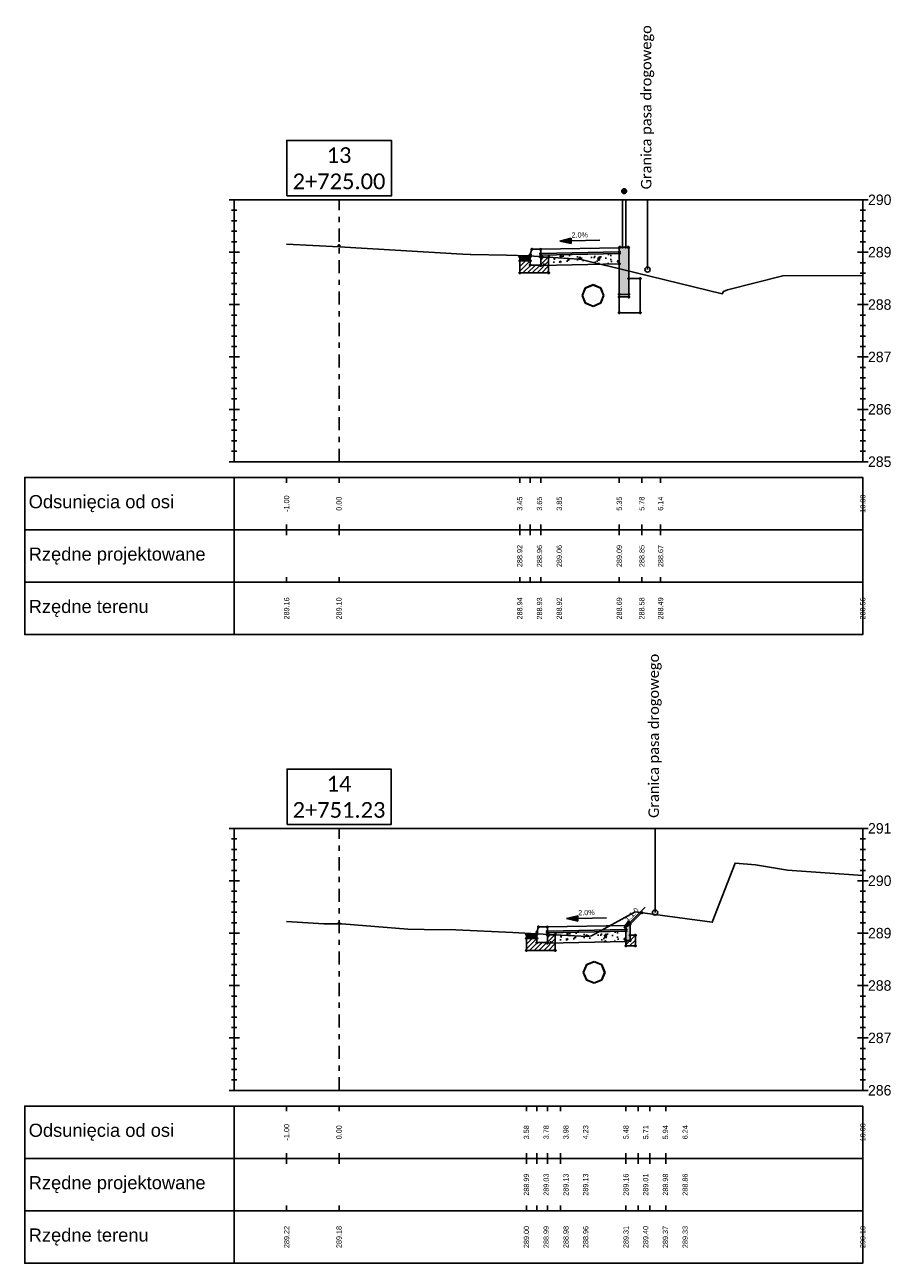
# Model space of a CAD drawing. Header units: metres. Extents: x -1 to 7475805, y 0 to 5497156.
# Tile 10 of 17: x 7475642 to 7475658, y 5497133 to 5497156. Entities that reach past the tile are written whole.
import ezdxf

# ---------------------------------------------------------------- set-up
doc = ezdxf.new("R2010")
doc.units = ezdxf.units.M
doc.linetypes.add('DASHDOT', pattern=[1, 0.5, -0.25, 0, -0.25])
doc.linetypes.add('HIDDEN', pattern=[0.375, 0.25, -0.125])
for name, color, linetype in [('C-DROGI-PRZEKROJE', 7, 'Continuous'), ('C-DROGI-PRZEKROJE-WIDOKI', 7, 'Continuous'), ('C-DROGI-PRZEKROJE-WIDOKI-ETYKIETY', 7, 'Continuous'), ('C-SIECI-PRZEKROJE', 150, 'Continuous'), ('D_Barieroporęcz', 10, 'OGRODZENIE1'), ('D_Linia charakterystyczna', 10, 'Continuous')]:
    doc.layers.add(name, color=color, linetype=linetype)
doc.layers.add('P-1_czarny gruby', color=7, linetype='Continuous', lineweight=30)
doc.styles.add('! rom po 1.8mm', font='calibri.ttf', dxfattribs={"height": 0.9})
doc.styles.add('KAMIL', font='calibri.ttf', dxfattribs={"height": 0.75})
doc.linetypes.add('OGRODZENIE1', pattern='A,6.35,-2.54,[133,ltypeshp.shx,S=2.54,R=0,X=-2.54,Y=0],-2.54,25.4', length=36.83)

# ---------------------------------------------------------------- blocks, each defined once
blk = doc.blocks.new('strzalka_poziom_2')
blk.add_hatch(color=256).paths.add_polyline_path([(1, 0.091), (1, -0.091), (1.391, 0)])
blk.add_line((1, 0.091), (1, -0.091))
for points in [[(0, 0), (1, 0)], [(1.391, 0), (1, 0.091)], [(1.391, 0), (1, -0.091)]]:
    blk.add_lwpolyline(points)

msp = doc.modelspace()

# ---------------------------------------------------------------- hatches: boundary and pattern name
at = {"layer": 'C-DROGI-PRZEKROJE', "linetype": 'Continuous', "lineweight": -3}
h = msp.add_hatch(dxfattribs=at)
h.set_pattern_fill('AR-CONC', scale=0.002, style=0)
h.set_pattern_definition([(50, (7475651.7679, 5497151.92708), (0.36437, -0.03188), [0.0381, -0.4191]), (355, (7475651.7679, 5497151.92708), (-0.07049, 0.38211), [0.03048, -0.33528]), (100.451, (7475651.79825, 5497151.92442), (0.29388, 0.350236), [0.03238, -0.35618]), (46.184, (7475651.7679, 5497152.02868), (0.54216, -0.08408), [0.05715, -0.62865]), (96.636, (7475651.81307, 5497152.02167), (0.4748, 0.49485), [0.04857, -0.53427]), (351.184, (7475651.7679, 5497152.0287), (0.4748, 0.49485), [0.04572, -0.50292]), (21, (7475651.8187, 5497152.00328), (0.30323, -0.20453), [0.0381, -0.4191]), (326, (7475651.8187, 5497152.00328), (0.1236, 0.36838), [0.03048, -0.33528]), (71.451, (7475651.84396, 5497151.98623), (0.42683, 0.163846), [0.03238, -0.35618]), (37.5, (7475651.76789, 5497151.92708), (0.006177, 0.16911), [0, -0.331216, 0, -0.34036, 0, -0.33655]), (7.5, (7475651.76789, 5497151.92708), (0.13364, 0.200361), [0, -0.194056, 0, -0.323596, 0, -0.12827]), (327.5, (7475651.6546, 5497151.92708), (0.271181, -0.011457), [0, -0.127, 0, -0.39624, 0, -0.52578]), (317.5, (7475651.6038, 5497151.92708), (0.29626, 0.050853), [0, -0.1651, 0, -0.263144, 0, -0.37338])])
h.paths.add_polyline_path([(7475651.768, 5497151.927), (7475653.268, 5497151.957), (7475653.268, 5497151.757), (7475651.768, 5497151.727)])
for color, points in [(41, [(7475653.268, 5497152.067), (7475653.278, 5497152.077), (7475653.438, 5497152.077), (7475653.448, 5497152.067), (7475653.448, 5497151.177), (7475653.268, 5497151.177)]), (7, [(7475651.368, 5497151.897), (7475651.568, 5497151.897), (7475651.568, 5497151.817), (7475651.368, 5497151.817)]), (7, [(7475651.495, 5497138.961), (7475651.695, 5497138.961), (7475651.695, 5497138.881), (7475651.495, 5497138.881)]), (41, [(7475653.395, 5497139.131), (7475653.405, 5497139.141), (7475653.465, 5497139.141), (7475653.475, 5497139.131), (7475653.475, 5497138.841), (7475653.395, 5497138.841)])]:
    msp.add_hatch(color=color, dxfattribs=at).paths.add_polyline_path(points)
h = msp.add_hatch(dxfattribs=at)
h.set_pattern_fill('ANSI31', scale=0.02, style=0)
h.set_pattern_definition([(45, (7475651.56789, 5497151.81708), (-0.044901, 0.044901), [])])
h.paths.add_polyline_path([(7475651.568, 5497151.817), (7475651.368, 5497151.817), (7475651.368, 5497151.587), (7475651.918, 5497151.587), (7475651.918, 5497151.887), (7475651.768, 5497151.887), (7475651.768, 5497151.737), (7475651.568, 5497151.737)])
h = msp.add_hatch(dxfattribs=at)
h.set_pattern_fill('ANSI31', scale=0.02, style=0)
h.set_pattern_definition([(45, (7475651.69524, 5497138.881194), (-0.044901, 0.044901), [])])
h.paths.add_polyline_path([(7475651.695, 5497138.881), (7475651.495, 5497138.881), (7475651.495, 5497138.651), (7475652.045, 5497138.651), (7475652.045, 5497138.951), (7475651.895, 5497138.951), (7475651.895, 5497138.801), (7475651.695, 5497138.801)])
h = msp.add_hatch(dxfattribs=at)
h.set_pattern_fill('AR-CONC', scale=0.002, style=0)
h.set_pattern_definition([(50, (7475651.89524, 5497138.9912), (0.36437, -0.03188), [0.0381, -0.4191]), (355, (7475651.89524, 5497138.9912), (-0.07049, 0.38211), [0.03048, -0.33528]), (100.451, (7475651.9256, 5497138.98854), (0.29388, 0.350236), [0.03238, -0.35618]), (46.184, (7475651.89524, 5497139.0928), (0.54216, -0.08408), [0.05715, -0.62865]), (96.636, (7475651.9404, 5497139.0858), (0.4748, 0.49485), [0.04857, -0.53427]), (351.184, (7475651.89524, 5497139.0928), (0.4748, 0.49485), [0.04572, -0.50292]), (21, (7475651.94604, 5497139.0674), (0.30323, -0.20453), [0.0381, -0.4191]), (326, (7475651.94604, 5497139.0674), (0.1236, 0.36838), [0.03048, -0.33528]), (71.451, (7475651.9713, 5497139.05035), (0.42683, 0.163846), [0.03238, -0.35618]), (37.5, (7475651.89524, 5497138.9912), (0.006177, 0.16911), [0, -0.331216, 0, -0.34036, 0, -0.33655]), (7.5, (7475651.89524, 5497138.9912), (0.13364, 0.200361), [0, -0.194056, 0, -0.323596, 0, -0.12827]), (327.5, (7475651.78196, 5497138.9912), (0.271181, -0.011457), [0, -0.127, 0, -0.39624, 0, -0.52578]), (317.5, (7475651.73116, 5497138.9912), (0.29626, 0.050853), [0, -0.1651, 0, -0.263144, 0, -0.37338])])
h.paths.add_polyline_path([(7475651.895, 5497138.991), (7475653.395, 5497139.021), (7475653.395, 5497138.821), (7475651.895, 5497138.791)])
h = msp.add_hatch(dxfattribs=at)
h.set_pattern_fill('ANSI31', scale=0.02, style=0)
h.set_pattern_definition([(45, (7475653.47524, 5497138.841194), (-0.0449, 0.0449), [])])
h.paths.add_polyline_path([(7475653.475, 5497138.841), (7475653.395, 5497138.841), (7475653.395, 5497138.741), (7475653.575, 5497138.741), (7475653.575, 5497138.941), (7475653.475, 5497138.941)])

# ---------------------------------------------------------------- linework, layer by layer
at = {"layer": 'C-DROGI-PRZEKROJE', "color": 7, "linetype": 'Continuous', "lineweight": -3}
for p, q in [((7475653.33, 5497152.981), (7475653.33, 5497152.077)), ((7475653.33, 5497152.077), (7475653.33, 5497152.981)), ((7475653.39, 5497152.077), (7475653.39, 5497152.981)), ((7475651.568, 5497151.937), (7475651.598, 5497152.037)), ((7475651.568, 5497151.897), (7475651.568, 5497151.937)), ((7475651.598, 5497152.037), (7475651.768, 5497152.037)), ((7475651.768, 5497152.037), (7475653.268, 5497152.067)), ((7475651.768, 5497151.727), (7475651.768, 5497152.037)), ((7475651.768, 5497151.957), (7475651.768, 5497152.037)), ((7475653.268, 5497151.987), (7475651.768, 5497151.957)), ((7475651.768, 5497151.957), (7475653.268, 5497151.987)), ((7475651.768, 5497151.927), (7475653.268, 5497151.957)), ((7475653.268, 5497152.067), (7475653.278, 5497152.077)), ((7475653.268, 5497150.827), (7475653.268, 5497152.067)), ((7475653.278, 5497152.077), (7475653.438, 5497152.077)), ((7475653.33, 5497152.077), (7475653.39, 5497152.077)), ((7475653.438, 5497152.077), (7475653.448, 5497152.067)), ((7475653.448, 5497151.127), (7475653.448, 5497152.067)), ((7475651.368, 5497151.897), (7475651.568, 5497151.897)), ((7475651.368, 5497151.587), (7475651.368, 5497151.897)), ((7475651.368, 5497151.817), (7475651.568, 5497151.817)), ((7475651.368, 5497151.817), (7475651.368, 5497151.587)), ((7475651.568, 5497151.737), (7475651.568, 5497151.897)), ((7475651.568, 5497151.737), (7475651.568, 5497151.817)), ((7475651.568, 5497151.737), (7475651.768, 5497151.737)), ((7475651.768, 5497151.727), (7475651.768, 5497151.927)), ((7475651.918, 5497151.887), (7475651.768, 5497151.887)), ((7475651.768, 5497151.887), (7475651.918, 5497151.887)), ((7475653.268, 5497151.757), (7475651.768, 5497151.727)), ((7475651.768, 5497151.727), (7475653.268, 5497151.757)), ((7475651.918, 5497151.587), (7475651.918, 5497151.887)), ((7475651.918, 5497151.887), (7475651.918, 5497151.587)), ((7475651.368, 5497151.587), (7475651.918, 5497151.587)), ((7475651.918, 5497151.587), (7475651.368, 5497151.587)), ((7475653.448, 5497151.477), (7475653.668, 5497151.477)), ((7475653.668, 5497150.827), (7475653.668, 5497151.477)), ((7475653.448, 5497151.177), (7475653.268, 5497151.177)), ((7475653.268, 5497151.127), (7475653.448, 5497151.127)), ((7475653.268, 5497151.127), (7475653.448, 5497151.127)), ((7475653.268, 5497150.827), (7475653.668, 5497150.827)), ((7475653.465, 5497139.141), (7475653.699, 5497139.375)), ((7475651.495, 5497138.961), (7475651.695, 5497138.961)), ((7475651.495, 5497138.651), (7475651.495, 5497138.961)), ((7475651.695, 5497139.001), (7475651.725, 5497139.101)), ((7475651.695, 5497138.961), (7475651.695, 5497139.001)), ((7475651.695, 5497138.801), (7475651.695, 5497138.961)), ((7475651.725, 5497139.101), (7475651.895, 5497139.101)), ((7475651.895, 5497139.101), (7475653.395, 5497139.131)), ((7475651.895, 5497138.791), (7475651.895, 5497139.101)), ((7475651.895, 5497139.021), (7475651.895, 5497139.101)), ((7475653.395, 5497139.051), (7475651.895, 5497139.021)), ((7475651.895, 5497139.021), (7475653.395, 5497139.051)), ((7475651.895, 5497138.991), (7475653.395, 5497139.021)), ((7475651.895, 5497138.791), (7475651.895, 5497138.991)), ((7475652.045, 5497138.951), (7475651.895, 5497138.951)), ((7475651.895, 5497138.951), (7475652.045, 5497138.951)), ((7475652.045, 5497138.651), (7475652.045, 5497138.951)), ((7475652.045, 5497138.951), (7475652.045, 5497138.651)), ((7475653.395, 5497139.131), (7475653.405, 5497139.141)), ((7475653.395, 5497138.741), (7475653.395, 5497139.131)), ((7475653.405, 5497139.141), (7475653.465, 5497139.141)), ((7475653.465, 5497139.141), (7475653.475, 5497139.131)), ((7475653.475, 5497138.841), (7475653.475, 5497139.131)), ((7475653.475, 5497138.941), (7475653.575, 5497138.941)), ((7475653.575, 5497138.741), (7475653.575, 5497138.941)), ((7475651.495, 5497138.881), (7475651.695, 5497138.881)), ((7475651.495, 5497138.881), (7475651.495, 5497138.651)), ((7475651.695, 5497138.801), (7475651.695, 5497138.881)), ((7475651.695, 5497138.801), (7475651.895, 5497138.801)), ((7475653.395, 5497138.821), (7475651.895, 5497138.791)), ((7475651.895, 5497138.791), (7475653.395, 5497138.821)), ((7475653.395, 5497138.841), (7475653.475, 5497138.841)), ((7475653.395, 5497138.741), (7475653.575, 5497138.741)), ((7475651.495, 5497138.651), (7475652.045, 5497138.651)), ((7475652.045, 5497138.651), (7475651.495, 5497138.651))]:
    msp.add_line(p, q, dxfattribs=at)
at = {"layer": 'C-DROGI-PRZEKROJE', "color": 41, "linetype": 'Continuous', "lineweight": -3}
for p, q in [((7475653.268, 5497152.067), (7475653.278, 5497152.077)), ((7475653.268, 5497151.177), (7475653.268, 5497152.067)), ((7475653.278, 5497152.077), (7475653.438, 5497152.077)), ((7475653.438, 5497152.077), (7475653.448, 5497152.067)), ((7475653.448, 5497152.067), (7475653.448, 5497151.177)), ((7475653.448, 5497151.177), (7475653.268, 5497151.177)), ((7475653.395, 5497139.131), (7475653.405, 5497139.141)), ((7475653.395, 5497138.841), (7475653.395, 5497139.131)), ((7475653.405, 5497139.141), (7475653.465, 5497139.141)), ((7475653.465, 5497139.141), (7475653.475, 5497139.131)), ((7475653.475, 5497139.131), (7475653.475, 5497138.841)), ((7475653.475, 5497138.841), (7475653.395, 5497138.841))]:
    msp.add_line(p, q, dxfattribs=at)
at = {"layer": 'C-DROGI-PRZEKROJE', "color": 92, "linetype": 'Continuous', "lineweight": -3}
for points in [[(7475646.917, 5497152.137), (7475647.917, 5497152.081), (7475650.275, 5497151.947), (7475650.418, 5497151.937), (7475650.434, 5497151.938), (7475651.112, 5497151.927), (7475651.54, 5497151.91), (7475652.103, 5497151.877), (7475652.497, 5497151.85), (7475652.498, 5497151.85), (7475652.514, 5497151.847), (7475652.516, 5497151.847), (7475653.007, 5497151.725), (7475653.043, 5497151.721), (7475655.235, 5497151.19), (7475655.256, 5497151.231), (7475655.334, 5497151.262), (7475656.388, 5497151.531), (7475657.917, 5497151.539)], [(7475646.917, 5497139.204), (7475647.625, 5497139.163), (7475647.917, 5497139.158), (7475647.971, 5497139.157), (7475649.231, 5497139.056), (7475649.541, 5497139.052), (7475650.144, 5497139.048), (7475651.236, 5497138.996), (7475652.158, 5497138.945), (7475652.67, 5497138.919), (7475652.74, 5497138.932), (7475653.573, 5497139.392), (7475655.042, 5497139.19), (7475655.477, 5497140.32), (7475655.87, 5497140.285), (7475656.482, 5497140.183), (7475657.917, 5497140.081)]]:
    msp.add_lwpolyline(points, dxfattribs=at)
at = {"layer": 'C-DROGI-PRZEKROJE', "color": 9, "linetype": 'HIDDEN', "lineweight": -3}
for centre in [(7475653.33, 5497153.147), (7475653.332, 5497153.159), (7475653.332, 5497153.136), (7475653.339, 5497153.168), (7475653.339, 5497153.126), (7475653.348, 5497153.175), (7475653.348, 5497153.119), (7475653.36, 5497153.177), (7475653.36, 5497153.117), (7475653.371, 5497153.175), (7475653.371, 5497153.119), (7475653.381, 5497153.168), (7475653.381, 5497153.126), (7475653.388, 5497153.159), (7475653.388, 5497153.136), (7475653.39, 5497153.147), (7475647.917, 5497152.107), (7475651.568, 5497151.937), (7475651.598, 5497152.037), (7475651.768, 5497151.957), (7475651.768, 5497151.927), (7475653.268, 5497151.987), (7475653.268, 5497151.957), (7475653.278, 5497152.077), (7475653.33, 5497152.077), (7475653.39, 5497152.077), (7475653.438, 5497152.077), (7475651.368, 5497151.817), (7475651.568, 5497151.817), (7475651.568, 5497151.737), (7475651.768, 5497151.887), (7475651.768, 5497151.737), (7475651.768, 5497151.727), (7475651.918, 5497151.887), (7475653.268, 5497151.757), (7475651.368, 5497151.587), (7475651.918, 5497151.587), (7475653.448, 5497151.477), (7475653.668, 5497151.477), (7475653.268, 5497151.177), (7475653.268, 5497151.127), (7475653.448, 5497151.177), (7475653.448, 5497151.127), (7475653.268, 5497150.827), (7475653.668, 5497150.827), (7475647.917, 5497139.173), (7475651.695, 5497139.001), (7475651.725, 5497139.101), (7475651.895, 5497139.021), (7475651.895, 5497138.991), (7475651.895, 5497138.951), (7475652.045, 5497138.951), (7475653.395, 5497139.051), (7475653.395, 5497139.021), (7475653.405, 5497139.141), (7475653.465, 5497139.141), (7475653.475, 5497138.941), (7475653.575, 5497138.941), (7475651.495, 5497138.881), (7475651.695, 5497138.881), (7475651.695, 5497138.801), (7475651.895, 5497138.801), (7475651.895, 5497138.791), (7475653.395, 5497138.841), (7475653.395, 5497138.821), (7475653.395, 5497138.741), (7475653.475, 5497138.841), (7475653.575, 5497138.741), (7475651.495, 5497138.651), (7475652.045, 5497138.651)]:
    msp.add_circle(centre, 0.015, dxfattribs=at)
at = {"layer": 'C-DROGI-PRZEKROJE', "color": 9, "linetype": 'Continuous', "lineweight": -3}
for centre in [(7475653.36, 5497153.177), (7475651.768, 5497152.037), (7475653.268, 5497152.067), (7475653.448, 5497152.067), (7475651.368, 5497151.897), (7475651.568, 5497151.897), (7475653.699, 5497139.375), (7475651.495, 5497138.961), (7475651.695, 5497138.961), (7475651.895, 5497139.101), (7475653.395, 5497139.131)]:
    msp.add_circle(centre, 0.015, dxfattribs=at)
at = {"layer": 'C-DROGI-PRZEKROJE-WIDOKI', "color": 7, "linetype": 'Continuous', "lineweight": -3}
for p, q in [((7475645.817, 5497152.981), (7475658.017, 5497152.981)), ((7475645.917, 5497147.981), (7475645.917, 5497152.981)), ((7475657.917, 5497147.981), (7475657.917, 5497152.981)), ((7475645.867, 5497152.781), (7475645.967, 5497152.781)), ((7475657.867, 5497152.781), (7475657.967, 5497152.781)), ((7475645.867, 5497152.581), (7475645.967, 5497152.581)), ((7475657.867, 5497152.581), (7475657.967, 5497152.581)), ((7475645.867, 5497152.381), (7475645.967, 5497152.381)), ((7475645.867, 5497152.181), (7475645.967, 5497152.181)), ((7475657.867, 5497152.381), (7475657.967, 5497152.381)), ((7475657.867, 5497152.181), (7475657.967, 5497152.181)), ((7475645.817, 5497151.981), (7475646.017, 5497151.981)), ((7475657.817, 5497151.981), (7475658.017, 5497151.981)), ((7475645.867, 5497151.781), (7475645.967, 5497151.781)), ((7475657.867, 5497151.781), (7475657.967, 5497151.781)), ((7475645.867, 5497151.581), (7475645.967, 5497151.581)), ((7475657.867, 5497151.581), (7475657.967, 5497151.581)), ((7475645.867, 5497151.381), (7475645.967, 5497151.381)), ((7475657.867, 5497151.381), (7475657.967, 5497151.381)), ((7475645.867, 5497151.181), (7475645.967, 5497151.181)), ((7475657.867, 5497151.181), (7475657.967, 5497151.181)), ((7475645.817, 5497150.981), (7475646.017, 5497150.981)), ((7475645.867, 5497150.781), (7475645.967, 5497150.781)), ((7475657.817, 5497150.981), (7475658.017, 5497150.981)), ((7475657.867, 5497150.781), (7475657.967, 5497150.781)), ((7475645.867, 5497150.581), (7475645.967, 5497150.581)), ((7475657.867, 5497150.581), (7475657.967, 5497150.581)), ((7475645.867, 5497150.381), (7475645.967, 5497150.381)), ((7475657.867, 5497150.381), (7475657.967, 5497150.381)), ((7475645.867, 5497150.181), (7475645.967, 5497150.181)), ((7475657.867, 5497150.181), (7475657.967, 5497150.181)), ((7475645.817, 5497149.981), (7475646.017, 5497149.981)), ((7475657.817, 5497149.981), (7475658.017, 5497149.981)), ((7475645.867, 5497149.781), (7475645.967, 5497149.781)), ((7475645.867, 5497149.581), (7475645.967, 5497149.581)), ((7475657.867, 5497149.781), (7475657.967, 5497149.781)), ((7475657.867, 5497149.581), (7475657.967, 5497149.581)), ((7475645.867, 5497149.381), (7475645.967, 5497149.381)), ((7475657.867, 5497149.381), (7475657.967, 5497149.381)), ((7475645.867, 5497149.181), (7475645.967, 5497149.181)), ((7475657.867, 5497149.181), (7475657.967, 5497149.181)), ((7475645.817, 5497148.981), (7475646.017, 5497148.981)), ((7475657.817, 5497148.981), (7475658.017, 5497148.981)), ((7475645.867, 5497148.781), (7475645.967, 5497148.781)), ((7475657.867, 5497148.781), (7475657.967, 5497148.781)), ((7475645.867, 5497148.581), (7475645.967, 5497148.581)), ((7475657.867, 5497148.581), (7475657.967, 5497148.581)), ((7475645.867, 5497148.381), (7475645.967, 5497148.381)), ((7475645.867, 5497148.181), (7475645.967, 5497148.181)), ((7475657.867, 5497148.381), (7475657.967, 5497148.381)), ((7475657.867, 5497148.181), (7475657.967, 5497148.181)), ((7475645.817, 5497147.981), (7475658.017, 5497147.981)), ((7475645.817, 5497140.981), (7475658.017, 5497140.981)), ((7475645.917, 5497135.981), (7475645.917, 5497140.981)), ((7475657.917, 5497135.981), (7475657.917, 5497140.981)), ((7475645.867, 5497140.781), (7475645.967, 5497140.781)), ((7475657.867, 5497140.781), (7475657.967, 5497140.781)), ((7475645.867, 5497140.581), (7475645.967, 5497140.581)), ((7475645.867, 5497140.381), (7475645.967, 5497140.381)), ((7475657.867, 5497140.581), (7475657.967, 5497140.581)), ((7475657.867, 5497140.381), (7475657.967, 5497140.381)), ((7475645.867, 5497140.181), (7475645.967, 5497140.181)), ((7475657.867, 5497140.181), (7475657.967, 5497140.181)), ((7475645.817, 5497139.981), (7475646.017, 5497139.981)), ((7475657.817, 5497139.981), (7475658.017, 5497139.981)), ((7475645.867, 5497139.781), (7475645.967, 5497139.781)), ((7475657.867, 5497139.781), (7475657.967, 5497139.781)), ((7475645.867, 5497139.581), (7475645.967, 5497139.581)), ((7475657.867, 5497139.581), (7475657.967, 5497139.581)), ((7475645.867, 5497139.381), (7475645.967, 5497139.381)), ((7475645.867, 5497139.181), (7475645.967, 5497139.181)), ((7475657.867, 5497139.381), (7475657.967, 5497139.381)), ((7475657.867, 5497139.181), (7475657.967, 5497139.181)), ((7475645.817, 5497138.981), (7475646.017, 5497138.981)), ((7475657.817, 5497138.981), (7475658.017, 5497138.981)), ((7475645.867, 5497138.781), (7475645.967, 5497138.781)), ((7475657.867, 5497138.781), (7475657.967, 5497138.781)), ((7475645.867, 5497138.581), (7475645.967, 5497138.581)), ((7475657.867, 5497138.581), (7475657.967, 5497138.581)), ((7475645.867, 5497138.381), (7475645.967, 5497138.381)), ((7475657.867, 5497138.381), (7475657.967, 5497138.381)), ((7475645.867, 5497138.181), (7475645.967, 5497138.181)), ((7475657.867, 5497138.181), (7475657.967, 5497138.181)), ((7475645.817, 5497137.981), (7475646.017, 5497137.981)), ((7475645.867, 5497137.781), (7475645.967, 5497137.781)), ((7475657.817, 5497137.981), (7475658.017, 5497137.981)), ((7475657.867, 5497137.781), (7475657.967, 5497137.781)), ((7475645.867, 5497137.581), (7475645.967, 5497137.581)), ((7475657.867, 5497137.581), (7475657.967, 5497137.581)), ((7475645.867, 5497137.381), (7475645.967, 5497137.381)), ((7475657.867, 5497137.381), (7475657.967, 5497137.381)), ((7475645.867, 5497137.181), (7475645.967, 5497137.181)), ((7475657.867, 5497137.181), (7475657.967, 5497137.181)), ((7475645.817, 5497136.981), (7475646.017, 5497136.981)), ((7475657.817, 5497136.981), (7475658.017, 5497136.981)), ((7475645.867, 5497136.781), (7475645.967, 5497136.781)), ((7475645.867, 5497136.581), (7475645.967, 5497136.581)), ((7475657.867, 5497136.781), (7475657.967, 5497136.781)), ((7475657.867, 5497136.581), (7475657.967, 5497136.581)), ((7475645.867, 5497136.381), (7475645.967, 5497136.381)), ((7475657.867, 5497136.381), (7475657.967, 5497136.381)), ((7475645.867, 5497136.181), (7475645.967, 5497136.181)), ((7475657.867, 5497136.181), (7475657.967, 5497136.181)), ((7475645.817, 5497135.981), (7475658.017, 5497135.981))]:
    msp.add_line(p, q, dxfattribs=at)
at = {"layer": 'C-DROGI-PRZEKROJE-WIDOKI', "color": 1, "linetype": 'DASHDOT', "lineweight": -3, "ltscale": 0.5}
for p, q in [((7475647.917, 5497147.981), (7475647.917, 5497152.981)), ((7475647.917, 5497135.981), (7475647.917, 5497140.981))]:
    msp.add_line(p, q, dxfattribs=at)
at = {"layer": 'C-DROGI-PRZEKROJE-WIDOKI', "color": 1, "linetype": 'Continuous', "lineweight": -3}
for p, q in [((7475646.917, 5497147.681), (7475646.917, 5497147.581)), ((7475647.917, 5497147.681), (7475647.917, 5497147.581)), ((7475651.368, 5497147.681), (7475651.368, 5497147.581)), ((7475651.568, 5497147.681), (7475651.568, 5497147.581)), ((7475651.768, 5497147.681), (7475651.768, 5497147.581)), ((7475653.268, 5497147.681), (7475653.268, 5497147.581)), ((7475653.699, 5497147.681), (7475653.699, 5497147.581)), ((7475654.057, 5497147.681), (7475654.057, 5497147.581)), ((7475646.917, 5497146.681), (7475646.917, 5497146.781)), ((7475647.917, 5497146.681), (7475647.917, 5497146.781)), ((7475651.368, 5497146.681), (7475651.368, 5497146.781)), ((7475651.568, 5497146.681), (7475651.568, 5497146.781)), ((7475651.768, 5497146.681), (7475651.768, 5497146.781)), ((7475653.268, 5497146.681), (7475653.268, 5497146.781)), ((7475653.699, 5497146.681), (7475653.699, 5497146.781)), ((7475654.057, 5497146.681), (7475654.057, 5497146.781)), ((7475646.917, 5497146.681), (7475646.917, 5497146.581)), ((7475647.917, 5497146.681), (7475647.917, 5497146.581)), ((7475651.368, 5497146.681), (7475651.368, 5497146.581)), ((7475651.568, 5497146.681), (7475651.568, 5497146.581)), ((7475651.768, 5497146.681), (7475651.768, 5497146.581)), ((7475653.268, 5497146.681), (7475653.268, 5497146.581)), ((7475653.699, 5497146.681), (7475653.699, 5497146.581)), ((7475654.057, 5497146.681), (7475654.057, 5497146.581)), ((7475646.917, 5497145.681), (7475646.917, 5497145.781)), ((7475647.917, 5497145.681), (7475647.917, 5497145.781)), ((7475651.368, 5497145.681), (7475651.368, 5497145.781)), ((7475651.568, 5497145.681), (7475651.568, 5497145.781)), ((7475651.768, 5497145.681), (7475651.768, 5497145.781)), ((7475653.268, 5497145.681), (7475653.268, 5497145.781)), ((7475653.699, 5497145.681), (7475653.699, 5497145.781)), ((7475654.057, 5497145.681), (7475654.057, 5497145.781)), ((7475646.917, 5497135.681), (7475646.917, 5497135.581)), ((7475647.917, 5497135.681), (7475647.917, 5497135.581)), ((7475651.495, 5497135.681), (7475651.495, 5497135.581)), ((7475651.695, 5497135.681), (7475651.695, 5497135.581)), ((7475651.895, 5497135.681), (7475651.895, 5497135.581)), ((7475652.143, 5497135.681), (7475652.143, 5497135.581)), ((7475653.395, 5497135.681), (7475653.395, 5497135.581)), ((7475653.626, 5497135.681), (7475653.626, 5497135.581)), ((7475653.854, 5497135.681), (7475653.854, 5497135.581)), ((7475654.157, 5497135.681), (7475654.157, 5497135.581)), ((7475646.917, 5497134.681), (7475646.917, 5497134.781)), ((7475646.917, 5497134.681), (7475646.917, 5497134.581)), ((7475647.917, 5497134.681), (7475647.917, 5497134.781)), ((7475647.917, 5497134.681), (7475647.917, 5497134.581)), ((7475651.495, 5497134.681), (7475651.495, 5497134.781)), ((7475651.495, 5497134.681), (7475651.495, 5497134.581)), ((7475651.695, 5497134.681), (7475651.695, 5497134.781)), ((7475651.695, 5497134.681), (7475651.695, 5497134.581)), ((7475651.895, 5497134.681), (7475651.895, 5497134.781)), ((7475651.895, 5497134.681), (7475651.895, 5497134.581)), ((7475652.143, 5497134.681), (7475652.143, 5497134.781)), ((7475652.143, 5497134.681), (7475652.143, 5497134.581)), ((7475653.395, 5497134.681), (7475653.395, 5497134.781)), ((7475653.395, 5497134.681), (7475653.395, 5497134.581)), ((7475653.626, 5497134.681), (7475653.626, 5497134.781)), ((7475653.626, 5497134.681), (7475653.626, 5497134.581)), ((7475653.854, 5497134.681), (7475653.854, 5497134.781)), ((7475653.854, 5497134.681), (7475653.854, 5497134.581)), ((7475654.157, 5497134.681), (7475654.157, 5497134.781)), ((7475654.157, 5497134.681), (7475654.157, 5497134.581)), ((7475646.917, 5497133.681), (7475646.917, 5497133.781)), ((7475647.917, 5497133.681), (7475647.917, 5497133.781)), ((7475651.495, 5497133.681), (7475651.495, 5497133.781)), ((7475651.695, 5497133.681), (7475651.695, 5497133.781)), ((7475651.895, 5497133.681), (7475651.895, 5497133.781)), ((7475652.143, 5497133.681), (7475652.143, 5497133.781)), ((7475653.395, 5497133.681), (7475653.395, 5497133.781)), ((7475653.626, 5497133.681), (7475653.626, 5497133.781)), ((7475653.854, 5497133.681), (7475653.854, 5497133.781)), ((7475654.157, 5497133.681), (7475654.157, 5497133.781))]:
    msp.add_line(p, q, dxfattribs=at)
at = {"layer": 'C-DROGI-PRZEKROJE-WIDOKI', "color": 7, "linetype": 'Continuous', "lineweight": -3}
for points in [[(7475645.917, 5497146.681), (7475645.917, 5497147.681), (7475641.917, 5497147.681), (7475641.917, 5497146.681)], [(7475645.917, 5497146.681), (7475657.917, 5497146.681), (7475657.917, 5497147.681), (7475645.917, 5497147.681)], [(7475645.917, 5497145.681), (7475645.917, 5497146.681), (7475641.917, 5497146.681), (7475641.917, 5497145.681)], [(7475645.917, 5497145.681), (7475657.917, 5497145.681), (7475657.917, 5497146.681), (7475645.917, 5497146.681)], [(7475645.917, 5497144.681), (7475645.917, 5497145.681), (7475641.917, 5497145.681), (7475641.917, 5497144.681)], [(7475645.917, 5497144.681), (7475657.917, 5497144.681), (7475657.917, 5497145.681), (7475645.917, 5497145.681)], [(7475645.917, 5497134.681), (7475645.917, 5497135.681), (7475641.917, 5497135.681), (7475641.917, 5497134.681)], [(7475645.917, 5497134.681), (7475657.917, 5497134.681), (7475657.917, 5497135.681), (7475645.917, 5497135.681)], [(7475645.917, 5497133.681), (7475645.917, 5497134.681), (7475641.917, 5497134.681), (7475641.917, 5497133.681)], [(7475645.917, 5497133.681), (7475657.917, 5497133.681), (7475657.917, 5497134.681), (7475645.917, 5497134.681)], [(7475645.917, 5497132.681), (7475645.917, 5497133.681), (7475641.917, 5497133.681), (7475641.917, 5497132.681)], [(7475645.917, 5497132.681), (7475657.917, 5497132.681), (7475657.917, 5497133.681), (7475645.917, 5497133.681)]]:
    msp.add_3dface(points, dxfattribs=at)
at = {"layer": 'C-DROGI-PRZEKROJE-WIDOKI-ETYKIETY', "color": 7, "linetype": 'Continuous', "lineweight": -3}
for p, q in [((7475651.568, 5497147.681), (7475651.745, 5497147.681)), ((7475651.768, 5497147.681), (7475652.122, 5497147.681)), ((7475651.568, 5497146.681), (7475651.745, 5497146.681)), ((7475651.768, 5497146.681), (7475652.122, 5497146.681)), ((7475651.568, 5497145.681), (7475651.745, 5497145.681)), ((7475651.768, 5497145.681), (7475652.122, 5497145.681)), ((7475651.695, 5497135.681), (7475651.872, 5497135.681)), ((7475651.895, 5497135.681), (7475652.626, 5497135.681)), ((7475653.626, 5497135.681), (7475653.772, 5497135.681)), ((7475653.854, 5497135.681), (7475654.149, 5497135.681)), ((7475654.157, 5497135.681), (7475654.526, 5497135.681)), ((7475651.695, 5497134.681), (7475651.872, 5497134.681)), ((7475651.895, 5497134.681), (7475652.626, 5497134.681)), ((7475653.626, 5497134.681), (7475653.772, 5497134.681)), ((7475653.854, 5497134.681), (7475654.149, 5497134.681)), ((7475654.157, 5497134.681), (7475654.526, 5497134.681)), ((7475651.695, 5497133.681), (7475651.872, 5497133.681)), ((7475651.895, 5497133.681), (7475652.626, 5497133.681)), ((7475653.626, 5497133.681), (7475653.772, 5497133.681)), ((7475653.854, 5497133.681), (7475654.149, 5497133.681)), ((7475654.157, 5497133.681), (7475654.526, 5497133.681))]:
    msp.add_line(p, q, dxfattribs=at)
at = {"layer": 'C-SIECI-PRZEKROJE', "color": 150, "linetype": 'Continuous', "lineweight": -3}
for points in [[(7475652.618, 5497151.301), (7475652.557, 5497151.154)], [(7475652.625, 5497151.295), (7475652.566, 5497151.154)], [(7475652.766, 5497151.363), (7475652.618, 5497151.301)], [(7475652.766, 5497151.354), (7475652.625, 5497151.295)], [(7475652.914, 5497151.301), (7475652.766, 5497151.363)], [(7475652.908, 5497151.295), (7475652.766, 5497151.354)], [(7475652.966, 5497151.154), (7475652.908, 5497151.295)], [(7475652.975, 5497151.154), (7475652.914, 5497151.301)], [(7475652.557, 5497151.154), (7475652.618, 5497151.006)], [(7475652.566, 5497151.154), (7475652.625, 5497151.012)], [(7475652.618, 5497151.006), (7475652.766, 5497150.945)], [(7475652.625, 5497151.012), (7475652.766, 5497150.954)], [(7475652.766, 5497150.954), (7475652.908, 5497151.012)], [(7475652.766, 5497150.945), (7475652.914, 5497151.006)], [(7475652.908, 5497151.012), (7475652.966, 5497151.154)], [(7475652.914, 5497151.006), (7475652.975, 5497151.154)], [(7475652.639, 5497138.382), (7475652.578, 5497138.234)], [(7475652.578, 5497138.234), (7475652.639, 5497138.086)], [(7475652.646, 5497138.375), (7475652.587, 5497138.234)], [(7475652.587, 5497138.234), (7475652.646, 5497138.093)], [(7475652.788, 5497138.443), (7475652.639, 5497138.382)], [(7475652.788, 5497138.434), (7475652.646, 5497138.375)], [(7475652.936, 5497138.382), (7475652.788, 5497138.443)], [(7475652.929, 5497138.375), (7475652.788, 5497138.434)], [(7475652.988, 5497138.234), (7475652.929, 5497138.375)], [(7475652.929, 5497138.093), (7475652.988, 5497138.234)], [(7475652.997, 5497138.234), (7475652.936, 5497138.382)], [(7475652.936, 5497138.086), (7475652.997, 5497138.234)], [(7475652.639, 5497138.086), (7475652.788, 5497138.025)], [(7475652.646, 5497138.093), (7475652.788, 5497138.034)], [(7475652.788, 5497138.034), (7475652.929, 5497138.093)], [(7475652.788, 5497138.025), (7475652.936, 5497138.086)]]:
    msp.add_lwpolyline(points, dxfattribs=at)
at = {"layer": 'D_Barieroporęcz', "color": 10, "linetype": 'Continuous', "lineweight": -3}
for p, q in [((7475653.808, 5497151.651), (7475653.808, 5497152.981)), ((7475653.808, 5497151.651), (7475653.808, 5497152.981)), ((7475653.951, 5497139.375), (7475653.951, 5497140.981))]:
    msp.add_line(p, q, dxfattribs=at)
at = {"layer": 'D_Linia charakterystyczna', "color": 1, "linetype": 'Continuous', "lineweight": -3}
for centre in [(7475653.808, 5497151.651), (7475653.808, 5497151.651), (7475653.951, 5497139.375)]:
    msp.add_circle(centre, 0.05, dxfattribs=at)
at = {"layer": 'P-1_czarny gruby', "color": 7, "linetype": 'Continuous', "lineweight": -3}
for points in [[(7475646.918, 5497153.056), (7475648.917, 5497153.056), (7475648.917, 5497154.116), (7475646.918, 5497154.116)], [(7475646.924, 5497141.056), (7475648.911, 5497141.056), (7475648.911, 5497142.114), (7475646.924, 5497142.114)]]:
    msp.add_3dface(points, dxfattribs=at)

# ---------------------------------------------------------------- block references
at = {"layer": 'C-DROGI-PRZEKROJE', "color": 7, "linetype": 'Continuous', "lineweight": -3}
for p, xscale, yscale, zscale, rotation in [((7475652.896, 5497152.21), 0.5476738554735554, 0.5476738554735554, 0.5476738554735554, 181.1457628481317), ((7475653.763, 5497139.481), 0.4107553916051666, 0.4107553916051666, 0.4107553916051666, 224.9999999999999), ((7475653.023, 5497139.274), 0.5476738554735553, 0.5476738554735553, 0.5476738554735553, 181.1457628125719)]:
    msp.add_blockref('strzalka_poziom_2', p, dxfattribs=dict(at, xscale=xscale, yscale=yscale, zscale=zscale, rotation=rotation))

# ---------------------------------------------------------------- texts
at = {"layer": 'C-DROGI-PRZEKROJE', "color": 7, "linetype": 'Continuous', "lineweight": -3, "char_height": 0.1, "attachment_point": 8}
for s, insert, rotation in [('2.0%', (7475652.514, 5497152.26), 1.1458), ('2.0%', (7475652.641, 5497139.324), 1.1458), ('1:1.0', (7475653.541, 5497139.299), 45)]:
    msp.add_mtext(s, dxfattribs=dict(at, insert=insert, rotation=rotation))
at = {"layer": 'C-DROGI-PRZEKROJE-WIDOKI', "color": 7, "linetype": 'Continuous', "lineweight": -3, "attachment_point": 4}
for s, insert, char_height in [('290', (7475658.017, 5497152.981), 0.2), ('289', (7475658.017, 5497151.981), 0.2), ('288', (7475658.017, 5497150.981), 0.2), ('287', (7475658.017, 5497149.981), 0.2), ('286', (7475658.017, 5497148.981), 0.2), ('285', (7475658.017, 5497147.981), 0.2), ('{\\fArial|b0|i0|c238|p34;Odsunięcia od osi}', (7475641.992, 5497147.181), 0.25), ('{\\fArial|b0|i0|c238|p34;Rzędne projektowane}', (7475641.992, 5497146.181), 0.25), ('{\\fArial|b0|i0|c238|p34;Rzędne terenu}', (7475641.992, 5497145.181), 0.25), ('291', (7475658.017, 5497140.981), 0.2), ('290', (7475658.017, 5497139.981), 0.2), ('289', (7475658.017, 5497138.981), 0.2), ('288', (7475658.017, 5497137.981), 0.2), ('287', (7475658.017, 5497136.981), 0.2), ('286', (7475658.017, 5497135.981), 0.2), ('{\\fArial|b0|i0|c238|p34;Odsunięcia od osi}', (7475641.992, 5497135.181), 0.25), ('{\\fArial|b0|i0|c238|p34;Rzędne projektowane}', (7475641.992, 5497134.181), 0.25), ('{\\fArial|b0|i0|c238|p34;Rzędne terenu}', (7475641.992, 5497133.181), 0.25)]:
    msp.add_mtext(s, dxfattribs=dict(at, insert=insert, char_height=char_height))
at = {"layer": 'C-DROGI-PRZEKROJE-WIDOKI-ETYKIETY', "color": 7, "linetype": 'Continuous', "lineweight": -3, "char_height": 0.1, "attachment_point": 5, "rotation": 90}
for s, insert in [('-1.00', (7475646.917, 5497147.181)), ('0.00', (7475647.917, 5497147.181)), ('3.45', (7475651.368, 5497147.181)), ('3.65', (7475651.745, 5497147.181)), ('3.85', (7475652.122, 5497147.181)), ('5.35', (7475653.268, 5497147.181)), ('5.78', (7475653.699, 5497147.181)), ('6.14', (7475654.057, 5497147.181)), ('10.00', (7475657.917, 5497147.181)), ('288.92', (7475651.368, 5497146.181)), ('288.96', (7475651.745, 5497146.181)), ('289.06', (7475652.122, 5497146.181)), ('289.09', (7475653.268, 5497146.181)), ('288.85', (7475653.699, 5497146.181)), ('288.67', (7475654.057, 5497146.181)), ('289.16', (7475646.917, 5497145.181)), ('289.10', (7475647.917, 5497145.181)), ('288.94', (7475651.368, 5497145.181)), ('288.93', (7475651.745, 5497145.181)), ('288.92', (7475652.122, 5497145.181)), ('288.69', (7475653.268, 5497145.181)), ('288.58', (7475653.699, 5497145.181)), ('288.49', (7475654.057, 5497145.181)), ('288.56', (7475657.917, 5497145.181)), ('-1.00', (7475646.917, 5497135.181)), ('0.00', (7475647.917, 5497135.181)), ('3.58', (7475651.495, 5497135.181)), ('3.78', (7475651.872, 5497135.181)), ('3.98', (7475652.249, 5497135.181)), ('4.23', (7475652.626, 5497135.181)), ('5.48', (7475653.395, 5497135.181)), ('5.71', (7475653.772, 5497135.181)), ('5.94', (7475654.149, 5497135.181)), ('6.24', (7475654.526, 5497135.181)), ('10.00', (7475657.917, 5497135.181)), ('288.99', (7475651.495, 5497134.181)), ('289.03', (7475651.872, 5497134.181)), ('289.13', (7475652.249, 5497134.181)), ('289.13', (7475652.626, 5497134.181)), ('289.16', (7475653.395, 5497134.181)), ('289.01', (7475653.772, 5497134.181)), ('288.98', (7475654.149, 5497134.181)), ('288.86', (7475654.526, 5497134.181)), ('289.22', (7475646.917, 5497133.181)), ('289.18', (7475647.917, 5497133.181)), ('289.00', (7475651.495, 5497133.181)), ('288.99', (7475651.872, 5497133.181)), ('288.98', (7475652.249, 5497133.181)), ('288.96', (7475652.626, 5497133.181)), ('289.31', (7475653.395, 5497133.181)), ('289.40', (7475653.772, 5497133.181)), ('289.37', (7475654.149, 5497133.181)), ('289.33', (7475654.526, 5497133.181)), ('290.10', (7475657.917, 5497133.181))]:
    msp.add_mtext(s, dxfattribs=dict(at, insert=insert))
at = {"layer": 'D_Barieroporęcz', "color": 6, "linetype": 'Continuous', "lineweight": -3, "char_height": 0.2, "attachment_point": 4, "rotation": 90, "style": 'KAMIL'}
for insert in [(7475653.808, 5497153.181), (7475653.808, 5497153.181), (7475653.951, 5497141.181)]:
    msp.add_mtext('Granica pasa drogowego ', dxfattribs=dict(at, insert=insert))
at = {"layer": 'P-1_czarny gruby', "color": 7, "linetype": 'Continuous', "lineweight": -3, "char_height": 0.3, "attachment_point": 8, "style": '! rom po 1.8mm'}
for s, insert in [('{\\C6;13\\P2+725.00}', (7475647.917, 5497153.181)), ('{\\C6;14\\P2+751.23}', (7475647.917, 5497141.181))]:
    msp.add_mtext(s, dxfattribs=dict(at, insert=insert))

doc.saveas('drawing.dxf')
